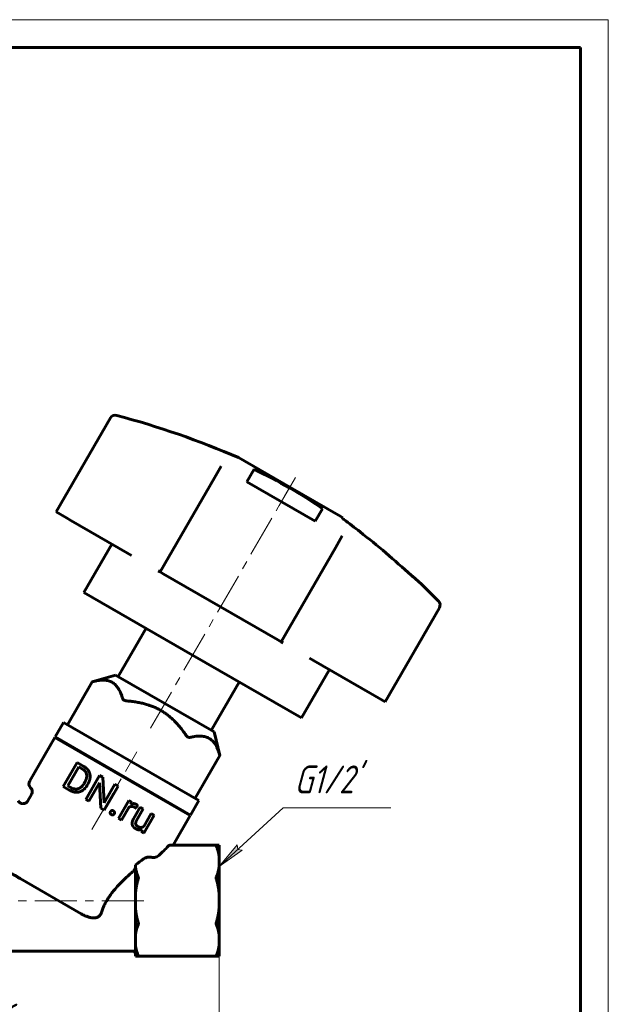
# Model space of a CAD drawing. Header units: millimetres. Extents: x 0 to 210, y 0 to 297.
# Tile 6 of 6: x 105 to 210, y 121 to 297. Entities that reach past the tile are written whole.
import ezdxf

# ---------------------------------------------------------------- set-up
doc = ezdxf.new("R2010")
doc.units = ezdxf.units.MM
for name, pattern in [('K5LT_AXLED', [12, 7.5, -1.5, 1.5, -1.5]), ('K5LT_BASIC', [0]), ('K5LT_THIN', [0])]:
    doc.linetypes.add(name, pattern=pattern)
doc.layers.add('Системный слой', color=7, linetype='Continuous')
doc.layers.add('Системный слой (1)', color=7, linetype='Continuous', true_color=0x6c6c6c)
doc.styles.add('KDIMTEXTSTYLE', font='txt', dxfattribs={"width": 0.96, "oblique": 15, "height": 5})
doc.styles.add('KTEXTSTYLE', font='txt', dxfattribs={"width": 0.96, "height": 5})
doc.dimstyles.new('KDIMSTYLE (1.00)', dxfattribs={"dimtxt": 5, "dimasz": 1, "dimexe": 2, "dimexo": 0, "dimgap": 1, "dimtad": 1, "dimtxsty": 'KDIMTEXTSTYLE', "dimsah": 1, "dimcen": 0, "dimdle": 1, "dimadec": 0, "dimazin": 0, "dimtfac": 0.667, "dimtmove": 0, "dimatfit": 3, "dimfxl": 1, "dimtvp": 1, "dimtolj": 1, "dimtzin": 0, "dimarcsym": 0})

# ---------------------------------------------------------------- blocks, each defined once
blk = doc.blocks.new('U5')
at = {"layer": 'Системный слой (1)', "color": 143, "linetype": 'K5LT_BASIC', "lineweight": 60, "true_color": 0x33acca}
for p, q in [((135.58, 183.12), (116.1, 194.37)), ((155.07, 171.87), (135.58, 183.12))]:
    blk.add_line(p, q, dxfattribs=at)
blk = doc.blocks.new('U6')
at = {"layer": 'Системный слой (1)', "color": 143, "linetype": 'K5LT_BASIC', "lineweight": 60, "true_color": 0x33acca}
for p, q in [((174.97, 197.28), (176.53, 195.82)), ((176.53, 195.82), (178.07, 194.33)), ((178.07, 194.33), (179.59, 192.83))]:
    blk.add_line(p, q, dxfattribs=at)
blk.add_arc((66.01, 79.27), 160.62, 53.0996, 53.245, dxfattribs=at)
blk = doc.blocks.new('D1')
at = {"layer": 'Системный слой (1)'}
for points in [[(68.83, 113.09), (69.33, 113.75), (64.33, 113.09), (69.33, 112.43)], [(140.33, 113.09), (135.33, 113.75), (135.83, 113.09), (135.33, 112.43)]]:
    blk.add_hatch(color=7, dxfattribs=at).paths.add_polyline_path(points)
at = {"layer": 'Системный слой (1)', "color": 7, "linetype": 'K5LT_THIN', "lineweight": 18, "true_color": 0xffffff}
for p, q in [((140.33, 139.1), (140.33, 111.09)), ((64.33, 130.6), (64.33, 111.09)), ((64.33, 113.09), (69.33, 113.75)), ((69.33, 112.43), (64.33, 113.09)), ((64.33, 113.09), (140.33, 113.09)), ((69.33, 113.75), (68.83, 113.09)), ((68.83, 113.09), (69.33, 112.43)), ((135.83, 113.09), (135.33, 113.75)), ((135.33, 113.75), (140.33, 113.09)), ((140.33, 113.09), (135.33, 112.43)), ((135.33, 112.43), (135.83, 113.09))]:
    blk.add_line(p, q, dxfattribs=at)
blk.add_wipeout([(98.18, 114.09), (98.18, 121.47), (106.15, 121.47), (106.15, 114.09)]).dxf.layer = 'Системный слой (1)'
at = {"layer": 'Системный слой (1)', "color": 7, "insert": (98.18, 120.68), "char_height": 5, "attachment_point": 1, "style": 'KTEXTSTYLE'}
blk.add_mtext('\\fArial|b0|c204|p34;\\H5.0;\\W1.000;\\Q15;\\fGOST Type AU|b0|i0|c204|p34;\\Q15;\\W0.960;76', dxfattribs=at)
blk = doc.blocks.new('KDIMARROW_01')
at = {"layer": 'Системный слой'}
blk.add_hatch(color=0, dxfattribs=at).paths.add_polyline_path([(-5, -0.66), (0, 0), (-5, 0.66), (-4.5, 0)])
at = {"layer": 'Системный слой', "color": 0, "linetype": 'K5LT_THIN', "lineweight": 18}
for p, q in [((-4.5, 0), (-5, 0.66)), ((-5, 0.66), (0, 0)), ((0, 0), (-5, -0.66)), ((-5, -0.66), (-4.5, 0))]:
    blk.add_line(p, q, dxfattribs=at)
at = {"layer": 'Системный слой (1)', "color": 0, "linetype": 'K5LT_THIN', "lineweight": 18}
blk.add_line((110.17, 139.1), (109.17, 139.1), dxfattribs=at)
blk = doc.blocks.new('U8')
at = {"layer": 'Системный слой (1)'}
blk.add_hatch(color=7, dxfattribs=at).paths.add_polyline_path([(140.33, 145.27), (144.46, 148.16), (143.65, 148.31), (143.57, 149.13)])
at = {"layer": 'Системный слой (1)', "color": 7, "linetype": 'K5LT_THIN', "lineweight": 18, "true_color": 0xffffff}
for p, q in [((151.78, 155.77), (140.33, 145.27)), ((151.78, 155.77), (171.09, 155.77)), ((140.33, 145.27), (143.57, 149.13)), ((143.57, 149.13), (143.65, 148.31)), ((143.65, 148.31), (144.46, 148.16)), ((144.46, 148.16), (140.33, 145.27))]:
    blk.add_line(p, q, dxfattribs=at)
at = {"layer": 'Системный слой (1)', "color": 7, "insert": (153.78, 163.36), "char_height": 5, "attachment_point": 1, "style": 'KTEXTSTYLE'}
blk.add_mtext("\\fArial|b0|c204|p34;\\H5.0;\\W1.000;\\Q15;\\fGOST Type AU|b0|i0|c204|p34;\\Q15;\\W0.960;G1/2'", dxfattribs=at)
blk = doc.blocks.new('U9')
at = {"color": 7, "linetype": 'K5LT_THIN', "lineweight": 18, "true_color": 0xffffff}
for p, q in [((0, 297), (210, 297)), ((210, 297), (210, 0))]:
    blk.add_line(p, q, dxfattribs=at)
at = {"color": 143, "linetype": 'K5LT_BASIC', "lineweight": 60, "true_color": 0x33acca}
for p, q in [((20, 292), (205, 292)), ((205, 292), (205, 5))]:
    blk.add_line(p, q, dxfattribs=at)

msp = doc.modelspace()

# ---------------------------------------------------------------- linework, layer by layer
at = {"layer": 'Системный слой (1)', "color": 143, "linetype": 'K5LT_BASIC', "lineweight": 60, "true_color": 0x33acca}
for p, q in [((111.138, 208.782), (120.863, 225.625)), ((143.821, 218.522), (152.972, 213.239)), ((140.71, 217.001), (139.483, 214.875)), ((140.71, 217.001), (139.483, 214.875)), ((145.283, 214.183), (146.589, 216.445)), ((139.483, 214.875), (129.758, 198.032)), ((157.539, 207.107), (145.283, 214.183)), ((152.972, 213.239), (162.122, 207.956)), ((111.138, 208.782), (112.984, 207.716)), ((158.849, 209.376), (157.539, 207.107)), ((112.984, 207.716), (113.796, 207.247)), ((113.796, 207.247), (123.925, 201.399)), ((162.412, 207.649), (162.448, 207.712)), ((116.098, 194.371), (121.098, 203.032)), ((161.133, 202.375), (162.361, 204.501)), ((161.133, 202.375), (162.361, 204.501)), ((123.925, 201.399), (124.634, 200.99)), ((151.408, 185.532), (161.133, 202.375)), ((129.389, 198.244), (129.758, 198.032)), ((129.758, 198.032), (130.322, 197.706)), ((130.322, 197.706), (150.844, 185.857)), ((174.967, 197.278), (174.939, 197.23)), ((170.028, 174.782), (179.753, 191.625)), ((122.243, 179.276), (127.243, 187.936)), ((150.844, 185.857), (151.408, 185.532)), ((151.408, 185.532), (151.777, 185.319)), ((156.533, 182.573), (157.241, 182.164)), ((157.241, 182.164), (167.37, 176.316)), ((155.069, 171.871), (160.069, 180.532)), ((113.154, 170.668), (117.59, 178.351)), ((121.759, 179.556), (117.59, 178.351)), ((121.759, 179.556), (139.408, 169.366)), ((138.923, 169.646), (143.923, 178.306)), ((167.37, 176.316), (168.182, 175.847)), ((168.182, 175.847), (170.028, 174.782)), ((110.959, 168.471), (112.459, 171.069)), ((112.459, 171.069), (136.707, 157.069)), ((106.409, 160.59), (110.909, 168.384)), ((110.909, 168.384), (135.157, 154.384)), ((110.959, 168.471), (135.207, 154.471)), ((139.408, 169.366), (140.449, 165.153)), ((116.538, 165.134), (116.588, 165.221)), ((136.013, 157.47), (140.449, 165.153)), ((112.422, 159.58), (114.905, 163.88)), ((113.257, 159.716), (115.205, 163.089)), ((114.905, 163.88), (116.119, 163.179)), ((115.205, 163.089), (115.866, 162.707)), ((116.433, 157.264), (118.916, 161.565)), ((118.916, 161.565), (119.486, 161.236)), ((119.486, 161.236), (119.735, 156.654)), ((112.422, 159.58), (113.613, 158.893)), ((113.257, 159.716), (113.854, 159.372)), ((116.145, 160.142), (116.29, 160.393)), ((116.699, 159.805), (116.858, 160.079)), ((117.003, 156.935), (118.916, 160.249)), ((118.916, 160.249), (119.168, 155.685)), ((119.735, 156.654), (121.657, 159.982)), ((119.738, 155.356), (122.221, 159.657)), ((121.657, 159.982), (122.221, 159.657)), ((106.075, 157.011), (106.74, 158.163)), ((116.433, 157.264), (117.003, 156.935)), ((122.304, 153.875), (124.149, 157.07)), ((124.149, 157.07), (124.681, 156.763)), ((129.528, 157.634), (129.578, 157.721)), ((135.207, 154.471), (136.707, 157.069)), ((119.168, 155.685), (119.738, 155.356)), ((122.851, 153.559), (124.161, 155.829)), ((124.681, 156.763), (124.477, 156.39)), ((124.999, 153.807), (126.199, 155.886)), ((125.412, 155.69), (125.705, 156.197)), ((125.554, 153.507), (126.745, 155.571)), ((126.199, 155.886), (126.745, 155.571)), ((122.304, 153.875), (122.851, 153.559)), ((126.828, 152.425), (128.169, 154.749)), ((126.871, 151.238), (128.716, 154.433)), ((128.169, 154.749), (128.716, 154.433)), ((132.079, 149.051), (135.157, 154.384)), ((126.522, 151.861), (126.351, 151.538)), ((126.351, 151.538), (126.871, 151.238)), ((139.824, 149.051), (131.434, 149.051)), ((139.824, 149.051), (140.332, 149.051)), ((140.332, 149.051), (140.332, 147.008)), ((140.332, 147.008), (140.332, 145.268)), ((125.332, 145.268), (125.332, 145.55)), ((125.332, 140.335), (125.332, 145.268)), ((140.332, 145.268), (140.332, 140.335)), ((104.713, 143.094), (115.627, 136.793)), ((125.332, 137.874), (125.332, 140.335)), ((140.332, 140.335), (140.332, 137.874)), ((125.332, 132.94), (125.332, 137.874)), ((140.332, 137.874), (140.332, 132.94)), ((125.332, 131.201), (125.332, 132.94)), ((140.332, 132.94), (140.332, 131.201)), ((125.332, 129.157), (125.332, 131.201)), ((140.332, 131.201), (140.332, 129.157)), ((124.832, 130.104), (78.832, 130.104)), ((125.84, 129.157), (125.332, 129.157)), ((125.84, 129.157), (139.824, 129.157)), ((140.332, 129.157), (139.824, 129.157))]:
    msp.add_line(p, q, dxfattribs=at)
at = {"layer": 'Системный слой (1)', "color": 30, "linetype": 'K5LT_AXLED', "lineweight": 18, "true_color": 0xff8000}
for p, q in [((151.083, 209.968), (153.972, 214.971)), ((128.019, 170.02), (152.623, 212.636)), ((117.533, 151.858), (125.583, 165.801)), ((126.832, 139.104), (76.832, 139.104))]:
    msp.add_line(p, q, dxfattribs=at)
at = {"layer": 'Системный слой (1)', "color": 143, "linetype": 'K5LT_BASIC', "lineweight": 60, "true_color": 0x33acca}
for centre, radius, start, end in [((121.729, 225.125), 1, 75.00526, 150), ((80.431, 70.941), 160.619, 66.75497, 75.00526), ((178.887, 192.125), 1, 330, 44.99474), ((107.275, 160.09), 1, 150, 225.52249), ((105.874, 158.663), 1, 330, 45.52249), ((124.832, 129.604), 0.5, 0, 90)]:
    msp.add_arc(centre, radius, start, end, dxfattribs=at)
for major_axis, start_param, end_param in [((17.146, 9.899), -1.2223297, -1.0950901), ((-15.309, -8.839), 1.700477, 1.802343)]:
    msp.add_ellipse((118.292, 153.172), major_axis=major_axis, ratio=0.5773503, start_param=start_param, end_param=end_param, dxfattribs=at)
for points, knots in [([(146.589, 216.445), (148.761, 215.391), (150.868, 214.279), (154.893, 211.955), (156.879, 210.707), (158.849, 209.376)], [-0.7024362, -0.7024362, -0.7024362, -0.7024362, 0, 0, 0.691763, 0.691763, 0.691763, 0.691763]), ([(162.412, 207.649), (162.412, 207.648), (162.414, 207.645), (162.424, 207.635), (162.434, 207.626), (162.459, 207.605), (162.474, 207.593), (162.504, 207.568), (162.518, 207.557), (162.541, 207.539), (162.549, 207.533), (162.559, 207.525), (162.561, 207.523), (162.564, 207.521), (162.565, 207.52), (162.567, 207.519), (162.568, 207.518), (162.57, 207.517), (162.571, 207.516), (162.574, 207.514), (162.575, 207.512), (162.583, 207.506), (162.589, 207.502), (162.612, 207.484), (162.63, 207.471), (162.648, 207.457)], [-0.085378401, -0.085378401, -0.085378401, -0.085378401, -0.077721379, -0.077721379, -0.068312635, -0.068312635, -0.059572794, -0.059572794, -0.053082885, -0.053082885, -0.049608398, -0.049608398, -0.048809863, -0.048809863, -0.048378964, -0.048378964, -0.048056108, -0.048056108, -0.047650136, -0.047650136, -0.046964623, -0.046964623, -0.044664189, -0.044664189, -0.037934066, -0.037934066, -0.037934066, -0.037934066]), ([(174.708, 197.43), (171.731, 200.166), (168.666, 202.773), (164.592, 205.982), (163.621, 206.728), (162.648, 207.457)], [89.4423482, 89.4423482, 89.4423482, 89.4423482, 90.5598065, 90.5598065, 90.9075225, 90.9075225, 90.9075225, 90.9075225]), ([(174.708, 197.43), (174.722, 197.418), (174.735, 197.406), (174.766, 197.378), (174.783, 197.362), (174.827, 197.323), (174.852, 197.301), (174.893, 197.265), (174.91, 197.251), (174.933, 197.233), (174.939, 197.229), (174.939, 197.23)], [-0.047725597, -0.047725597, -0.047725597, -0.047725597, -0.042303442, -0.042303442, -0.03501585, -0.03501585, -0.023205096, -0.023205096, -0.011447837, -0.011447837, 0, 0, 0, 0]), ([(117.77, 178.396), (117.75, 178.391), (117.732, 178.386), (117.675, 178.372), (117.643, 178.364), (117.601, 178.354), (117.59, 178.351), (117.59, 178.351)], [0.494451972, 0.494451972, 0.494451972, 0.494451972, 0.503907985, 0.503907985, 0.525799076, 0.525799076, 0.547688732, 0.547688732, 0.547688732, 0.547688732]), ([(123.802, 174.914), (123.769, 174.916), (123.737, 174.919), (123.63, 174.934), (123.557, 174.95), (123.422, 174.993), (123.359, 175.02), (123.25, 175.083), (123.202, 175.12), (123.125, 175.2), (123.095, 175.243), (123.065, 175.307), (123.058, 175.327), (123.052, 175.347)], [0.49445197, 0.49445197, 0.49445197, 0.49445197, 0.50390799, 0.50390799, 0.52579908, 0.52579908, 0.54769017, 0.54769017, 0.56958126, 0.56958126, 0.59147235, 0.59147235, 0.60092836, 0.60092836, 0.60092836, 0.60092836]), ([(135.116, 168.382), (135.096, 168.377), (135.075, 168.373), (135.004, 168.367), (134.952, 168.371), (134.844, 168.398), (134.789, 168.421), (134.679, 168.484), (134.625, 168.525), (134.52, 168.621), (134.47, 168.676), (134.403, 168.761), (134.384, 168.788), (134.366, 168.815)], [0.49445197, 0.49445197, 0.49445197, 0.49445197, 0.50390799, 0.50390799, 0.52579908, 0.52579908, 0.54769017, 0.54769017, 0.56958126, 0.56958126, 0.59147235, 0.59147235, 0.60092836, 0.60092836, 0.60092836, 0.60092836]), ([(140.449, 165.153), (140.449, 165.153), (140.446, 165.164), (140.434, 165.206), (140.425, 165.238), (140.408, 165.294), (140.403, 165.313), (140.397, 165.332)], [0.547690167, 0.547690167, 0.547690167, 0.547690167, 0.569581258, 0.569581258, 0.591472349, 0.591472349, 0.600928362, 0.600928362, 0.600928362, 0.600928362]), ([(106.075, 157.011), (106.075, 157.011), (106.074, 157.01), (106.074, 157.01), (106.074, 157.009), (106.073, 157.007), (106.072, 157.006), (106.07, 157.004), (106.069, 157.002), (106.066, 156.996), (106.064, 156.992), (106.057, 156.981), (106.052, 156.973), (106.038, 156.952), (106.028, 156.938), (105.998, 156.897), (105.977, 156.871), (105.925, 156.813), (105.894, 156.782), (105.826, 156.724), (105.791, 156.697), (105.717, 156.649), (105.678, 156.628), (105.6, 156.59), (105.56, 156.575), (105.477, 156.548), (105.435, 156.537), (105.347, 156.521), (105.303, 156.515), (105.214, 156.511), (105.17, 156.511), (105.084, 156.519), (105.041, 156.525), (104.959, 156.543), (104.919, 156.554), (104.837, 156.583), (104.796, 156.601), (104.714, 156.643), (104.675, 156.667), (104.599, 156.72), (104.562, 156.749), (104.495, 156.811), (104.464, 156.844), (104.4, 156.92), (104.37, 156.964), (104.343, 157.011)], [0, 0, 0, 0, 0.0093254, 0.0093254, 0.0256449, 0.0256449, 0.0559525, 0.0559525, 0.1142363, 0.1142363, 0.2284727, 0.2284727, 0.454614, 0.454614, 0.8975687, 0.8975687, 1.7648223, 1.7648223, 2.9054472, 2.9054472, 4.0506648, 4.0506648, 5.1828156, 5.1828156, 6.2887322, 6.2887322, 7.426923, 7.426923, 8.5769383, 8.5769383, 9.7147069, 9.7147069, 10.8188763, 10.8188763, 11.8879713, 11.8879713, 13.0550549, 13.0550549, 14.2467593, 14.2467593, 15.441284, 15.441284, 16.6130052, 16.6130052, 18, 18, 18, 18]), ([(131.434, 149.051), (131.424, 149.051), (131.405, 149.047), (131.371, 149.03), (131.335, 149.006), (131.283, 148.964), (131.246, 148.927), (131.225, 148.905)], [0, 0, 0, 0, 1.8634223, 2.7203828, 4.3357194, 5.881816, 8, 8, 8, 8]), ([(139.824, 148.905), (139.806, 148.951), (139.796, 148.989), (139.796, 149.038), (139.806, 149.051), (139.824, 149.051)], [0.068666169, 0.068666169, 0.068666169, 0.068666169, 0.088020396, 0.088020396, 0.107374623, 0.107374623, 0.107374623, 0.107374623]), ([(128.163, 146.912), (128.129, 146.921), (128.095, 146.929), (127.936, 146.958), (127.78, 146.96), (127.501, 146.93), (127.329, 146.886), (127.047, 146.776), (126.887, 146.686), (126.772, 146.597)], [0.19098061, 0.19098061, 0.19098061, 0.19098061, 0.20109334, 0.20109334, 0.24015532, 0.24015532, 0.28582589, 0.28582589, 0.33690608, 0.33690608, 0.33690608, 0.33690608]), ([(129.518, 147.247), (129.421, 147.16), (129.281, 147.07), (129.027, 146.956), (128.869, 146.908), (128.592, 146.866), (128.425, 146.864), (128.248, 146.892), (128.205, 146.901), (128.163, 146.912)], [0, 0, 0, 0, 0.04729349, 0.04729349, 0.09025739, 0.09025739, 0.13214711, 0.13214711, 0.14473857, 0.14473857, 0.14473857, 0.14473857]), ([(104.713, 143.094), (104.568, 143.177), (104.334, 143.312), (104.011, 143.499), (103.673, 143.694), (103.352, 143.879), (103.017, 144.073), (102.856, 144.166), (102.672, 144.272), (102.53, 144.354), (102.381, 144.44), (102.258, 144.511), (102.151, 144.573), (102.077, 144.615), (102.032, 144.641), (101.993, 144.664), (101.946, 144.693), (101.896, 144.729), (101.852, 144.763), (101.804, 144.804), (101.753, 144.852), (101.7, 144.908), (101.655, 144.961), (101.616, 145.014), (101.563, 145.092), (101.525, 145.162), (101.481, 145.26), (101.454, 145.331), (101.428, 145.432), (101.419, 145.488), (101.415, 145.525)], [0, 0, 0, 0, 4.5437099, 6.3093431, 7.7773899, 12.3629612, 13.3313503, 15.1075386, 15.9100826, 17.4741862, 18.3708259, 19.45272, 20.5216994, 21.1827249, 21.4706241, 21.7732465, 22.299821, 22.8526724, 23.3347088, 23.7351811, 24.4352866, 25.0211744, 25.5521995, 26.0654307, 26.5874773, 27.8820111, 28.124991, 29.40856, 29.9347685, 31, 31, 31, 31]), ([(125.332, 145.133), (125.332, 145.112), (125.33, 145.091), (125.319, 145.012), (125.3, 144.947), (125.23, 144.784), (125.173, 144.685), (125.024, 144.476), (124.929, 144.371), (124.832, 144.288)], [-0.11324167, -0.11324167, -0.11324167, -0.11324167, -0.1034621, -0.1034621, -0.07760754, -0.07760754, -0.04203863, -0.04203863, 0, 0, 0, 0]), ([(124.832, 144.288), (124.543, 144.041), (123.961, 143.531), (123.096, 142.718), (122.269, 141.873), (121.573, 141.081), (121.017, 140.373), (120.632, 139.826), (120.273, 139.262), (119.951, 138.695), (119.631, 138.025), (119.413, 137.47), (119.299, 137.122), (119.263, 137.003)], [0, 0, 0, 0, 1.8044412, 3.599773, 5.3696346, 7.0757057, 8.29923, 9.418781, 10.0975392, 11.323109, 12.3613918, 13.4418678, 14, 14, 14, 14]), ([(125.84, 143.371), (125.858, 143.325), (125.867, 143.268), (125.867, 143.149), (125.858, 143.082), (125.84, 143.017)], [-0.107374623, -0.107374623, -0.107374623, -0.107374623, -0.088020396, -0.088020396, -0.068666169, -0.068666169, -0.068666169, -0.068666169]), ([(139.824, 143.017), (139.806, 143.082), (139.796, 143.149), (139.796, 143.268), (139.806, 143.325), (139.824, 143.371)], [0.068666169, 0.068666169, 0.068666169, 0.068666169, 0.088020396, 0.088020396, 0.107374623, 0.107374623, 0.107374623, 0.107374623]), ([(119.263, 137.003), (119.241, 136.93), (119.194, 136.808), (119.102, 136.643), (119.004, 136.509), (118.889, 136.39), (118.798, 136.316), (118.699, 136.249), (118.598, 136.191), (118.434, 136.122), (118.261, 136.074), (118.057, 136.042), (117.844, 136.032), (117.634, 136.045), (117.425, 136.073), (117.273, 136.103), (116.979, 136.175), (116.683, 136.276), (116.365, 136.412), (116.177, 136.499), (116.018, 136.578), (115.834, 136.676), (115.706, 136.747), (115.627, 136.793)], [0, 0, 0, 0, 1.2940749, 2.2298471, 3.2484664, 4.1470963, 5.0777352, 5.2853985, 6.206072, 7.0853379, 8.3250083, 9.2949555, 10.5926786, 11.9455892, 12.8531695, 14.2123155, 14.5774819, 17.9973407, 19.4329443, 20.3961285, 21.5410058, 22.4960707, 24, 24, 24, 24]), ([(125.84, 135.191), (125.858, 135.126), (125.867, 135.059), (125.867, 134.94), (125.858, 134.883), (125.84, 134.838)], [-0.107374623, -0.107374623, -0.107374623, -0.107374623, -0.088020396, -0.088020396, -0.068666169, -0.068666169, -0.068666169, -0.068666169]), ([(139.824, 134.838), (139.806, 134.883), (139.796, 134.94), (139.796, 135.059), (139.806, 135.126), (139.824, 135.191)], [0.068666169, 0.068666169, 0.068666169, 0.068666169, 0.088020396, 0.088020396, 0.107374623, 0.107374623, 0.107374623, 0.107374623]), ([(125.84, 129.303), (125.858, 129.257), (125.867, 129.22), (125.867, 129.17), (125.858, 129.157), (125.84, 129.157)], [-0.107374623, -0.107374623, -0.107374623, -0.107374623, -0.088020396, -0.088020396, -0.068666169, -0.068666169, -0.068666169, -0.068666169]), ([(139.824, 129.157), (139.806, 129.157), (139.796, 129.17), (139.796, 129.22), (139.806, 129.257), (139.824, 129.303)], [0.068666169, 0.068666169, 0.068666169, 0.068666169, 0.088020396, 0.088020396, 0.107374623, 0.107374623, 0.107374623, 0.107374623])]:
    msp.add_open_spline(points, degree=3, knots=knots, dxfattribs=at)
for points, weights in [([(123.052, 175.347), (121.89, 179.434), (117.77, 178.396)], [1.390449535, 1.57199151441, 1.390449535]), ([(134.366, 168.815), (130.563, 174.426), (123.802, 174.914)], [1.45454745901, 1.64445828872, 1.45454745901]), ([(140.397, 165.332), (139.236, 169.419), (135.116, 168.382)], [1.22885211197, 1.38929536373, 1.22885211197]), ([(140.332, 147.008), (140.21, 147.926), (139.824, 148.905)], [1, 1.01267657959, 1.00830787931]), ([(125.332, 145.268), (125.453, 144.35), (125.84, 143.371)], [1, 1.01267657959, 1.00830787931]), ([(139.824, 143.371), (140.21, 144.35), (140.332, 145.268)], [1.00830787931, 1.01267657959, 1]), ([(125.84, 143.017), (125.453, 141.633), (125.332, 140.335)], [1.00830787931, 1.01267657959, 1]), ([(140.332, 140.335), (140.21, 141.633), (139.824, 143.017)], [1, 1.01267657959, 1.00830787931]), ([(125.332, 137.874), (125.453, 136.576), (125.84, 135.191)], [1, 1.01267657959, 1.00830787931]), ([(139.824, 135.191), (140.21, 136.576), (140.332, 137.874)], [1.00830787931, 1.01267657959, 1]), ([(125.84, 134.838), (125.453, 133.858), (125.332, 132.94)], [1.00830787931, 1.01267657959, 1]), ([(140.332, 132.94), (140.21, 133.858), (139.824, 134.838)], [1, 1.01267657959, 1.00830787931]), ([(125.332, 131.201), (125.453, 130.283), (125.84, 129.303)], [1, 1.01267657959, 1.00830787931]), ([(139.824, 129.303), (140.21, 130.283), (140.332, 131.201)], [1.00830787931, 1.01267657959, 1])]:
    msp.add_rational_spline(points, weights, degree=2, dxfattribs=at)
for points in [[(116.604, 161.731), (116.495, 162.336), (115.866, 162.707)], [(116.968, 162.358), (116.68, 162.855), (116.119, 163.179)], [(117.227, 161.268), (117.256, 161.861), (116.968, 162.358)], [(116.29, 160.393), (116.714, 161.126), (116.604, 161.731)], [(116.858, 160.079), (117.197, 160.675), (117.227, 161.268)], [(113.613, 158.893), (114.195, 158.564), (114.772, 158.558)], [(113.854, 159.372), (114.51, 158.993), (115.11, 159.191)], [(114.772, 158.558), (115.349, 158.552), (115.849, 158.874)], [(115.11, 159.191), (115.71, 159.388), (116.145, 160.142)], [(115.849, 158.874), (116.348, 159.196), (116.699, 159.805)], [(121.404, 155.215), (121.236, 155.313), (121.097, 155.267)], [(124.161, 155.829), (124.618, 156.176), (125.155, 155.865)], [(125.487, 156.378), (124.993, 156.663), (124.477, 156.39)], [(125.155, 155.865), (125.3, 155.782), (125.412, 155.69)], [(125.705, 156.197), (125.646, 156.286), (125.487, 156.378)], [(120.877, 155.08), (120.798, 154.944), (120.83, 154.804)], [(120.83, 154.804), (120.861, 154.664), (121.03, 154.567)], [(121.097, 155.267), (120.959, 155.221), (120.877, 155.08)], [(121.03, 154.567), (121.198, 154.469), (121.338, 154.51)], [(121.338, 154.51), (121.478, 154.552), (121.556, 154.687)], [(121.605, 154.974), (121.573, 155.118), (121.404, 155.215)], [(121.556, 154.687), (121.638, 154.829), (121.605, 154.974)], [(124.999, 153.807), (124.666, 153.224), (124.762, 152.773)], [(125.725, 152.44), (125.135, 152.781), (125.554, 153.507)], [(124.762, 152.773), (124.858, 152.322), (125.369, 152.027)], [(125.369, 152.027), (125.986, 151.671), (126.522, 151.861)], [(126.828, 152.425), (126.352, 152.078), (125.725, 152.44)]]:
    msp.add_open_spline(points, degree=2, dxfattribs=at)

# ---------------------------------------------------------------- block references
at = {"layer": 'Системный слой (1)'}
for name in ['U6', 'U5', 'U8']:
    msp.add_blockref(name, (0, 0), dxfattribs=at)

# ---------------------------------------------------------------- next in the draw order: dimensions: what is measured, and where the dimension line sits
at = {"layer": 'Системный слой (1)', "color": 7}
dim = msp.add_linear_dim(base=(64.332, 113.092), p1=(140.332, 139.104), p2=(64.332, 130.604), dimstyle='KDIMSTYLE (1.00)', override={"dimexo": 0, "dimpost": '\\fGOST Type AU|b0|c204|p34;\\H5.0;\\W0.960;\\Q15;<>', "dimblk1": 'KDIMARROW_01', "dimblk2": 'KDIMARROW_01', "dimse1": 0, "dimse2": 0, "dimclrt": 7, "dimtol": 1, "dimtp": 0, "dimtm": 0, "dimtdec": 5, "dimtolj": 1}, dxfattribs=at)
dim.commit()
dim.dimension.update_dxf_attribs({"geometry": 'D1', "text_midpoint": (102.332, 113.092), "dimtype": 160})

# ---------------------------------------------------------------- next in the draw order: block references
msp.add_blockref('U9', (0, 0))

doc.saveas('drawing.dxf')
